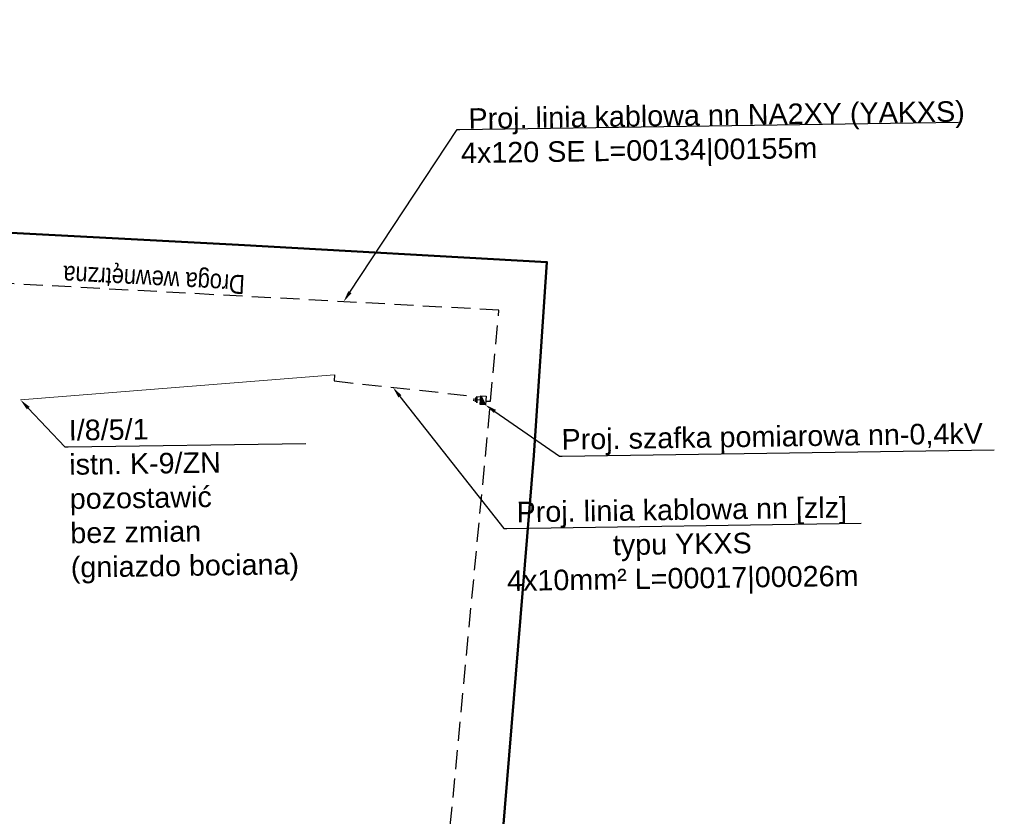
# Model space of a CAD drawing. Header units: millimetres. Extents: x 6504137 to 6515825, y 5737606 to 5784558.
# Tile 59 of 115: x 6513104 to 6513208, y 5758326 to 5758410. Entities that reach past the tile are written whole.
import ezdxf
from ezdxf import colors
from ezdxf.entities.mleader import LeaderData, LeaderLine
from ezdxf.math import Vec2, Vec3

# ---------------------------------------------------------------- set-up
doc = ezdxf.new("R2010")
doc.units = ezdxf.units.MM
doc.linetypes.add('JIS_02_2.0', pattern=[3, 2, -1])
for name, color, linetype in [('- kolizja linia nn', 132, 'Continuous'), ('_Kąt załomu', 7, 'Continuous'), ('_Opisy', 7, 'Continuous')]:
    doc.layers.add(name, color=color, linetype=linetype)
for name, color, linetype, lineweight in [('-Linia kablowa nn', 132, 'JIS_02_2.0', 30), ('_-demontaż nn', 132, 'DEMONTAZ', 20), ('_Zakres mapy projektowej', 4, 'Continuous', 50)]:
    doc.layers.add(name, color=color, linetype=linetype, lineweight=lineweight)
doc.styles.get("Standard").update_dxf_attribs({"font": 'ARIALN.TTF'})
doc.linetypes.add('DEMONTAZ', pattern='A,1,["x",Standard,S=1,R=0,X=-0.1,Y=-0.35],1', length=2)
doc.dimstyles.new('Kat załomu', dxfattribs={"dimtxt": 2.2, "dimasz": 5, "dimexe": 0.18, "dimexo": 0.0625, "dimtad": 0, "dimtih": 1, "dimtoh": 1, "dimdec": 4, "dimzin": 0, "dimdsep": 46, "dimtxsty": 'Standard', "dimcen": 0.9, "dimse1": 1, "dimse2": 1, "dimadec": 0, "dimazin": 0, "dimtfac": 1, "dimtdec": 4, "dimtofl": 0, "dimtmove": 0, "dimatfit": 3, "dimfxl": 1, "dimtolj": 1, "dimtzin": 0, "dimarcsym": 0})

# ---------------------------------------------------------------- blocks, each defined once
blk = doc.blocks.new('*D38')
at = {"layer": '_Kąt załomu', "color": 0, "lineweight": -2, "transparency": 16777216}
for start, end in [(359.9445, 69.0719), (274.8563, 343.9436)]:
    blk.add_arc((6513238.18, 5759438.35), 22.32, start, end, dxfattribs=at)
at = {"layer": '_Kąt załomu', "color": 0, "transparency": 16777216}
for points in [[(6513245.94, 5759458.4), (6513246.36, 5759460.01), (6513241.31, 5759460.45)], [(6513240.04, 5759415.28), (6513240.09, 5759416.94), (6513235.07, 5759416.25)]]:
    blk.add_solid(points, dxfattribs=at)
at = {"layer": 'Defpoints', "color": 0, "transparency": 16777216}
for p in [(6513310.87, 5759951.21), (6513238.18, 5759438.35), (6513255.76, 5759424.6), (6513068.9, 5758234.53)]:
    blk.add_point(p, dxfattribs=at)
at = {"layer": '_Kąt załomu', "color": 0, "transparency": 16777216, "insert": (6513260.28, 5759435.23), "char_height": 2.2, "attachment_point": 5, "rotation": 264}
blk.add_mtext('\\A1;180°', dxfattribs=at)
blk = doc.blocks.new('*D39')
at = {"layer": '_Kąt załomu', "color": 0, "lineweight": -2, "transparency": 16777216}
for start, end in [(327.3791, 68.7131), (208.9969, 310.3276)]:
    blk.add_arc((6513068.9, 5758234.53), 21.62, start, end, dxfattribs=at)
at = {"layer": '_Kąt załomu', "color": 0, "transparency": 16777216}
for points in [[(6513076.54, 5758253.87), (6513076.96, 5758255.48), (6513071.91, 5758255.94)], [(6513049.22, 5758223.74), (6513050.77, 5758224.37), (6513048.09, 5758228.68)]]:
    blk.add_solid(points, dxfattribs=at)
at = {"layer": 'Defpoints', "color": 0, "transparency": 16777216}
for p in [(6513238.18, 5759438.35), (6513068.9, 5758234.53), (6513071.84, 5758213.12), (6510843.99, 5757608.54)]:
    blk.add_point(p, dxfattribs=at)
at = {"layer": '_Kąt załomu', "color": 0, "transparency": 16777216, "insert": (6513085.18, 5758220.31), "char_height": 2.2, "attachment_point": 5, "rotation": 229}
blk.add_mtext('\\A1;246°', dxfattribs=at)

msp = doc.modelspace()

# ---------------------------------------------------------------- hatches: boundary and pattern name
at = {"layer": '- kolizja linia nn', "transparency": 33554687}
h = msp.add_hatch(color=141, dxfattribs=at)
h.dxf.hatch_style = 1
h.paths.add_polyline_path([(6513152.68539, 5758370.08107), (6513153.15211, 5758369.12362), (6513152.60112, 5758369.17486)])
h = msp.add_hatch(color=141, dxfattribs=at)
h.dxf.hatch_style = 1
h.paths.add_polyline_path([(6513152.68539, 5758370.08107), (6513153.15211, 5758369.12362), (6513152.60112, 5758369.17486)])

# ---------------------------------------------------------------- linework, layer by layer
at = {"layer": '- kolizja linia nn', "linetype": 'ByBlock'}
for points in [[(6513151.93732, 5758369.54054), (6513151.93732, 5758369.54054), (6513151.96256, 5758369.81001)], [(6513151.93732, 5758369.54054), (6513151.93732, 5758369.54054), (6513151.96256, 5758369.81001)], [(6513152.12538, 5758369.91369), (6513152.12538, 5758369.91369), (6513152.08042, 5758369.43369)], [(6513152.12538, 5758369.91369), (6513152.12538, 5758369.91369), (6513152.08042, 5758369.43369)], [(6513152.64325, 5758369.62796), (6513152.26376, 5758369.66351), (6513152.23271, 5758369.3319), (6513152.29623, 5758370.01019)], [(6513152.64325, 5758369.62796), (6513152.26376, 5758369.66351), (6513152.23271, 5758369.3319), (6513152.29623, 5758370.01019)]]:
    msp.add_lwpolyline(points, dxfattribs=at)
at = {"layer": '- kolizja linia nn'}
msp.add_lwpolyline([(6513153.23639, 5758370.02983), (6513153.15211, 5758369.12362), (6513152.60112, 5758369.17486), (6513152.68539, 5758370.08107)], close=True, dxfattribs=at)
msp.add_lwpolyline([(6513153.23639, 5758370.02983), (6513153.15211, 5758369.12362), (6513152.60112, 5758369.17486), (6513152.68539, 5758370.08107)], close=True, dxfattribs=at)
msp.add_lwpolyline([(6513152.68539, 5758370.08107), (6513153.15211, 5758369.12362), (6513152.60112, 5758369.17486), (6513152.68539, 5758370.08107)], dxfattribs=at)
msp.add_lwpolyline([(6513152.68539, 5758370.08107), (6513153.15211, 5758369.12362), (6513152.60112, 5758369.17486), (6513152.68539, 5758370.08107)], dxfattribs=at)
at = {"layer": '-Linia kablowa nn'}
for points in [[(6513137.2987, 5758372.28771), (6513137.2987, 5758372.28771), (6513137.2987, 5758372.28771), (6513137.2987, 5758372.28771), (6513137.2987, 5758372.28771), (6513137.2987, 5758372.28771), (6513137.2987, 5758372.28771), (6513137.2987, 5758372.28771), (6513137.2987, 5758372.28771), (6513137.2987, 5758372.28771), (6513137.2987, 5758372.28771), (6513137.2987, 5758372.28771), (6513137.2987, 5758372.28771), (6513137.2987, 5758372.28771), (6513137.2987, 5758372.28771), (6513137.2987, 5758372.28771), (6513137.2987, 5758372.28771), (6513137.2987, 5758372.28771), (6513137.2987, 5758372.28771), (6513137.2987, 5758372.28771), (6513137.2987, 5758372.28771), (6513137.2987, 5758372.28771), (6513137.2987, 5758372.28771), (6513137.2987, 5758372.28771), (6513137.2987, 5758372.28771), (6513137.2987, 5758372.28771), (6513137.2987, 5758372.28771), (6513137.2987, 5758372.28771), (6513137.2987, 5758372.28771), (6513137.2987, 5758372.28771), (6513137.2987, 5758372.28771), (6513137.2987, 5758372.28771), (6513137.2987, 5758372.28771), (6513137.2987, 5758372.28771), (6513137.2987, 5758372.28771), (6513137.2987, 5758372.28771), (6513137.2987, 5758372.28771), (6513137.2987, 5758372.28771), (6513137.2987, 5758372.28771), (6513137.2987, 5758372.28771), (6513137.2987, 5758372.28771), (6513137.2987, 5758372.28771), (6513137.2987, 5758372.28771), (6513137.2987, 5758372.28771), (6513137.2987, 5758372.28771), (6513137.2987, 5758372.28771), (6513137.2987, 5758372.28771), (6513137.2987, 5758372.28771), (6513137.2987, 5758372.28771), (6513137.2987, 5758372.28771), (6513137.2987, 5758372.28771), (6513137.2987, 5758372.28771), (6513137.2987, 5758372.28771), (6513137.2987, 5758372.28771), (6513137.2987, 5758372.28771), (6513137.2987, 5758372.28771), (6513137.2987, 5758372.28771), (6513137.2987, 5758372.28771), (6513137.2987, 5758372.28771), (6513137.2987, 5758372.28771), (6513137.2987, 5758372.28771), (6513137.2987, 5758372.28771), (6513137.2987, 5758372.28771), (6513137.2987, 5758372.28771), (6513137.2987, 5758372.28771), (6513137.2987, 5758372.28771), (6513137.2987, 5758372.28771), (6513137.2987, 5758372.28771), (6513137.2987, 5758372.28771), (6513137.2987, 5758372.28771), (6513137.2987, 5758372.28771), (6513137.2987, 5758372.28771), (6513137.2987, 5758372.28771), (6513137.2987, 5758372.28771), (6513137.2987, 5758372.28771), (6513137.2987, 5758372.28771), (6513137.2987, 5758372.28771), (6513137.2987, 5758372.28771), (6513137.2987, 5758372.28771), (6513137.2987, 5758372.28771), (6513137.2987, 5758372.28771), (6513137.2987, 5758372.28771), (6513137.2987, 5758372.28771), (6513137.2987, 5758372.28771), (6513137.2987, 5758372.28771), (6513137.2987, 5758372.28771), (6513137.2987, 5758372.28771), (6513137.2987, 5758372.28771), (6513137.2987, 5758372.28771), (6513137.2987, 5758372.28771), (6513137.2987, 5758372.28771), (6513137.26036, 5758371.63432), (6513137.26036, 5758371.63432), (6513137.26036, 5758371.63432), (6513137.26036, 5758371.63432), (6513137.26036, 5758371.63432), (6513137.26036, 5758371.63432), (6513137.26036, 5758371.63432), (6513137.26036, 5758371.63432), (6513137.26036, 5758371.63432), (6513137.26036, 5758371.63432), (6513137.26036, 5758371.63432), (6513137.26036, 5758371.63432), (6513137.26036, 5758371.63432), (6513137.26036, 5758371.63432), (6513137.26036, 5758371.63432), (6513137.26036, 5758371.63432), (6513137.26036, 5758371.63432), (6513137.26036, 5758371.63432), (6513137.26036, 5758371.63432), (6513137.26036, 5758371.63432), (6513137.26036, 5758371.63432), (6513137.26036, 5758371.63432), (6513137.26036, 5758371.63432), (6513137.26036, 5758371.63432), (6513137.26036, 5758371.63432), (6513137.26036, 5758371.63432), (6513137.26036, 5758371.63432), (6513137.26036, 5758371.63432), (6513137.26036, 5758371.63432), (6513137.26036, 5758371.63432), (6513137.26036, 5758371.63432), (6513137.26036, 5758371.63432), (6513152.67394, 5758369.95798), (6513152.67394, 5758369.95798), (6513152.67394, 5758369.95798), (6513152.67394, 5758369.95798), (6513152.67394, 5758369.95798), (6513152.67394, 5758369.95798), (6513152.67394, 5758369.95798), (6513152.67394, 5758369.95798), (6513152.67394, 5758369.95798), (6513152.67394, 5758369.95798), (6513152.67394, 5758369.95798), (6513152.67394, 5758369.95798), (6513152.67394, 5758369.95798), (6513152.67394, 5758369.95798), (6513152.67394, 5758369.95798), (6513152.67394, 5758369.95798), (6513152.67394, 5758369.95798), (6513152.67394, 5758369.95798), (6513152.67394, 5758369.95798), (6513152.67394, 5758369.95798), (6513152.67394, 5758369.95798), (6513152.67394, 5758369.95798), (6513152.67394, 5758369.95798), (6513152.67394, 5758369.95798), (6513152.67394, 5758369.95798), (6513152.67394, 5758369.95798), (6513152.67394, 5758369.95798), (6513152.67394, 5758369.95798), (6513152.67394, 5758369.95798), (6513152.67394, 5758369.95798), (6513152.67394, 5758369.95798), (6513152.67394, 5758369.95798), (6513152.67394, 5758369.95798), (6513152.67394, 5758369.95798), (6513152.67394, 5758369.95798), (6513152.67394, 5758369.95798), (6513152.67394, 5758369.95798), (6513152.67394, 5758369.95798), (6513152.67394, 5758369.95798), (6513152.67394, 5758369.95798), (6513152.67394, 5758369.95798), (6513152.67394, 5758369.95798), (6513152.67394, 5758369.95798), (6513152.67394, 5758369.95798), (6513152.67394, 5758369.95798), (6513152.67394, 5758369.95798), (6513152.67394, 5758369.95798), (6513152.67394, 5758369.95798), (6513152.67394, 5758369.95798), (6513152.67394, 5758369.95798), (6513152.67394, 5758369.95798), (6513152.67394, 5758369.95798), (6513152.67394, 5758369.95798), (6513152.67394, 5758369.95798), (6513152.67394, 5758369.95798), (6513152.67394, 5758369.95798), (6513152.67394, 5758369.95798), (6513152.67394, 5758369.95798), (6513152.67394, 5758369.95798), (6513152.67394, 5758369.95798), (6513152.67394, 5758369.95798), (6513152.67394, 5758369.95798), (6513152.67394, 5758369.95798), (6513152.67394, 5758369.95798), (6513152.67394, 5758369.95798), (6513152.67394, 5758369.95798), (6513152.67394, 5758369.95798), (6513152.67394, 5758369.95798), (6513152.67394, 5758369.95798), (6513152.67394, 5758369.95798), (6513152.67394, 5758369.95798), (6513152.67394, 5758369.95798), (6513152.67394, 5758369.95798), (6513152.67394, 5758369.95798), (6513152.67394, 5758369.95798), (6513152.67394, 5758369.95798), (6513152.67394, 5758369.95798), (6513152.67394, 5758369.95798), (6513152.67394, 5758369.95798), (6513152.67394, 5758369.95798), (6513152.67394, 5758369.95798), (6513152.67394, 5758369.95798), (6513152.67394, 5758369.95798), (6513152.67394, 5758369.95798), (6513152.67394, 5758369.95798), (6513152.67394, 5758369.95798), (6513152.67394, 5758369.95798), (6513152.67394, 5758369.95798), (6513152.67394, 5758369.95798), (6513152.67394, 5758369.95798), (6513152.67394, 5758369.95798), (6513152.67394, 5758369.95798), (6513152.67394, 5758369.95798), (6513152.67394, 5758369.95798), (6513152.67394, 5758369.95798), (6513152.67394, 5758369.95798), (6513152.67394, 5758369.95798), (6513152.67394, 5758369.95798), (6513152.67394, 5758369.95798), (6513152.67394, 5758369.95798), (6513152.67394, 5758369.95798), (6513152.67394, 5758369.95798), (6513152.67394, 5758369.95798), (6513152.67394, 5758369.95798), (6513152.67394, 5758369.95798), (6513152.67394, 5758369.95798), (6513152.67394, 5758369.95798), (6513152.67394, 5758369.95798), (6513152.67394, 5758369.95798), (6513152.67394, 5758369.95798), (6513152.67394, 5758369.95798), (6513152.67394, 5758369.95798), (6513152.67394, 5758369.95798), (6513152.67394, 5758369.95798), (6513152.67394, 5758369.95798), (6513152.67394, 5758369.95798), (6513152.67394, 5758369.95798), (6513152.67394, 5758369.95798), (6513152.67394, 5758369.95798), (6513152.67394, 5758369.95798), (6513152.67394, 5758369.95798), (6513152.67394, 5758369.95798), (6513152.67394, 5758369.95798), (6513152.67394, 5758369.95798), (6513152.67394, 5758369.95798), (6513152.67394, 5758369.95798), (6513152.67394, 5758369.95798), (6513152.67394, 5758369.95798), (6513152.67394, 5758369.95798), (6513152.67394, 5758369.95798), (6513152.67394, 5758369.95798), (6513152.67394, 5758369.95798), (6513152.67394, 5758369.95798), (6513152.67394, 5758369.95798), (6513152.67394, 5758369.95798), (6513152.67394, 5758369.95798), (6513152.67394, 5758369.95798), (6513152.67394, 5758369.95798), (6513152.67394, 5758369.95798), (6513152.67394, 5758369.95798), (6513152.67394, 5758369.95798), (6513152.67394, 5758369.95798), (6513152.67394, 5758369.95798), (6513152.67394, 5758369.95798), (6513152.67394, 5758369.95798), (6513152.67394, 5758369.95798), (6513152.67394, 5758369.95798), (6513152.67394, 5758369.95798), (6513152.67394, 5758369.95798), (6513152.67394, 5758369.95798), (6513152.67394, 5758369.95798), (6513152.67394, 5758369.95798), (6513152.67394, 5758369.95798), (6513152.67394, 5758369.95798), (6513152.67394, 5758369.95798), (6513152.67394, 5758369.95798), (6513152.67394, 5758369.95798), (6513152.67394, 5758369.95798), (6513152.67394, 5758369.95798), (6513152.67394, 5758369.95798), (6513152.67394, 5758369.95798), (6513152.67394, 5758369.95798), (6513152.67394, 5758369.95798), (6513152.67394, 5758369.95798), (6513152.67394, 5758369.95798), (6513152.67394, 5758369.95798), (6513152.67394, 5758369.95798), (6513152.67394, 5758369.95798), (6513152.67394, 5758369.95798), (6513152.67394, 5758369.95798), (6513152.67394, 5758369.95798), (6513152.67394, 5758369.95798), (6513152.67394, 5758369.95798), (6513152.67394, 5758369.95798), (6513152.67394, 5758369.95798), (6513152.67394, 5758369.95798), (6513152.67394, 5758369.95798), (6513152.67394, 5758369.95798), (6513152.67394, 5758369.95798), (6513152.67394, 5758369.95798), (6513152.67394, 5758369.95798), (6513152.67394, 5758369.95798), (6513152.67394, 5758369.95798), (6513152.67394, 5758369.95798), (6513152.67394, 5758369.95798), (6513152.67394, 5758369.95798), (6513152.67394, 5758369.95798), (6513152.67394, 5758369.95798), (6513152.67394, 5758369.95798), (6513152.67394, 5758369.95798), (6513152.67394, 5758369.95798), (6513152.67394, 5758369.95798), (6513152.67394, 5758369.95798), (6513152.67394, 5758369.95798), (6513152.67394, 5758369.95798), (6513152.67394, 5758369.95798), (6513152.67394, 5758369.95798), (6513152.67394, 5758369.95798), (6513152.67394, 5758369.95798), (6513152.67394, 5758369.95798), (6513152.67394, 5758369.95798), (6513152.67394, 5758369.95798), (6513152.67394, 5758369.95798), (6513152.67394, 5758369.95798), (6513152.67394, 5758369.95798), (6513152.67394, 5758369.95798), (6513152.67394, 5758369.95798), (6513152.67394, 5758369.95798), (6513152.67394, 5758369.95798), (6513152.67394, 5758369.95798), (6513152.67394, 5758369.95798), (6513152.67394, 5758369.95798), (6513152.67394, 5758369.95798), (6513152.67394, 5758369.95798), (6513152.67394, 5758369.95798), (6513152.67394, 5758369.95798), (6513152.67394, 5758369.95798), (6513152.67394, 5758369.95798), (6513152.67394, 5758369.95798), (6513152.67394, 5758369.95798), (6513152.67394, 5758369.95798), (6513152.67394, 5758369.95798), (6513152.67394, 5758369.95798), (6513152.67394, 5758369.95798), (6513152.67394, 5758369.95798), (6513152.67394, 5758369.95798), (6513152.67394, 5758369.95798), (6513152.67394, 5758369.95798), (6513152.67394, 5758369.95798), (6513152.67394, 5758369.95798), (6513152.67394, 5758369.95798), (6513152.67394, 5758369.95798), (6513152.67394, 5758369.95798), (6513152.67394, 5758369.95798), (6513152.67394, 5758369.95798), (6513152.67394, 5758369.95798), (6513152.67394, 5758369.95798), (6513152.67394, 5758369.95798), (6513152.67394, 5758369.95798), (6513152.67394, 5758369.95798), (6513152.67394, 5758369.95798), (6513152.67394, 5758369.95798), (6513152.67394, 5758369.95798), (6513152.67394, 5758369.95798), (6513152.67394, 5758369.95798), (6513152.67394, 5758369.95798), (6513152.67394, 5758369.95798), (6513152.67394, 5758369.95798), (6513152.67394, 5758369.95798), (6513152.67394, 5758369.95798), (6513152.67394, 5758369.95798), (6513152.67394, 5758369.95798), (6513152.67394, 5758369.95798), (6513152.67394, 5758369.95798), (6513152.67394, 5758369.95798), (6513152.67394, 5758369.95798), (6513152.67394, 5758369.95798), (6513152.67394, 5758369.95798), (6513152.67394, 5758369.95798), (6513152.67394, 5758369.95798), (6513152.67394, 5758369.95798), (6513152.67394, 5758369.95798)], [(6513148.89829, 5758318.89874), (6513153.69261, 5758369.46899), (6513153.69261, 5758369.46899), (6513153.69261, 5758369.46899), (6513153.69261, 5758369.46899), (6513153.69261, 5758369.46899), (6513153.69261, 5758369.46899), (6513153.69261, 5758369.46899), (6513153.69261, 5758369.46899), (6513153.69261, 5758369.46899), (6513153.69261, 5758369.46899), (6513153.69261, 5758369.46899), (6513153.69261, 5758369.46899), (6513153.69261, 5758369.46899), (6513153.69261, 5758369.46899), (6513153.69261, 5758369.46899), (6513153.69261, 5758369.46899), (6513153.69261, 5758369.46899), (6513153.69261, 5758369.46899), (6513153.69261, 5758369.46899), (6513153.69261, 5758369.46899), (6513153.69261, 5758369.46899), (6513153.69261, 5758369.46899), (6513153.69261, 5758369.46899), (6513153.69261, 5758369.46899), (6513153.69261, 5758369.46899), (6513153.69261, 5758369.46899), (6513153.69261, 5758369.46899), (6513153.69261, 5758369.46899), (6513153.69261, 5758369.46899), (6513153.69261, 5758369.46899), (6513153.69261, 5758369.46899), (6513153.69261, 5758369.46899), (6513153.69261, 5758369.46899), (6513153.69261, 5758369.46899), (6513153.69261, 5758369.46899), (6513153.69261, 5758369.46899), (6513153.69261, 5758369.46899), (6513153.69261, 5758369.46899), (6513153.69261, 5758369.46899), (6513153.69261, 5758369.46899), (6513153.69261, 5758369.46899), (6513153.69261, 5758369.46899), (6513153.69261, 5758369.46899), (6513153.69261, 5758369.46899), (6513153.69261, 5758369.46899), (6513153.69261, 5758369.46899), (6513153.69261, 5758369.46899), (6513153.69261, 5758369.46899), (6513153.69261, 5758369.46899), (6513153.69261, 5758369.46899), (6513153.69261, 5758369.46899), (6513153.69261, 5758369.46899), (6513153.69261, 5758369.46899), (6513153.69261, 5758369.46899), (6513153.69261, 5758369.46899), (6513153.69261, 5758369.46899), (6513153.69261, 5758369.46899), (6513153.69261, 5758369.46899), (6513153.69261, 5758369.46899), (6513153.69261, 5758369.46899), (6513153.69261, 5758369.46899), (6513153.69261, 5758369.46899), (6513153.69261, 5758369.46899), (6513153.69261, 5758369.46899), (6513153.69261, 5758369.46899), (6513153.69261, 5758369.46899), (6513153.69261, 5758369.46899), (6513153.69261, 5758369.46899), (6513153.69261, 5758369.46899), (6513153.69261, 5758369.46899), (6513153.69261, 5758369.46899), (6513153.69261, 5758369.46899), (6513153.69261, 5758369.46899), (6513153.69261, 5758369.46899), (6513153.69261, 5758369.46899), (6513153.18706, 5758369.50962), (6513153.18706, 5758369.50962), (6513153.18706, 5758369.50962), (6513153.18706, 5758369.50962), (6513153.18706, 5758369.50962), (6513153.18706, 5758369.50962), (6513153.18706, 5758369.50962), (6513153.18706, 5758369.50962), (6513153.18706, 5758369.50962), (6513153.18706, 5758369.50962), (6513153.18706, 5758369.50962), (6513153.18706, 5758369.50962), (6513153.18706, 5758369.50962), (6513153.18706, 5758369.50962), (6513153.18706, 5758369.50962), (6513153.18706, 5758369.50962), (6513153.18706, 5758369.50962), (6513153.18706, 5758369.50962), (6513153.18706, 5758369.50962), (6513153.18706, 5758369.50962), (6513153.18706, 5758369.50962), (6513153.18706, 5758369.50962), (6513153.18706, 5758369.50962), (6513153.18706, 5758369.50962), (6513153.18706, 5758369.50962), (6513153.18706, 5758369.50962), (6513153.18706, 5758369.50962), (6513153.18706, 5758369.50962), (6513153.18706, 5758369.50962), (6513153.18706, 5758369.50962), (6513153.18706, 5758369.50962), (6513153.18706, 5758369.50962), (6513153.18706, 5758369.50962), (6513153.18706, 5758369.50962), (6513153.18706, 5758369.50962), (6513153.18706, 5758369.50962), (6513153.18706, 5758369.50962), (6513153.18706, 5758369.50962), (6513153.18706, 5758369.50962), (6513153.18706, 5758369.50962), (6513153.18706, 5758369.50962), (6513153.18706, 5758369.50962), (6513153.18706, 5758369.50962), (6513153.18706, 5758369.50962), (6513153.18706, 5758369.50962), (6513153.18706, 5758369.50962), (6513153.18706, 5758369.50962), (6513153.18706, 5758369.50962), (6513153.18706, 5758369.50962), (6513153.18706, 5758369.50962), (6513153.18706, 5758369.50962), (6513153.18706, 5758369.50962), (6513153.18706, 5758369.50962), (6513153.18706, 5758369.50962), (6513153.18706, 5758369.50962), (6513153.18706, 5758369.50962), (6513153.18706, 5758369.50962), (6513153.18706, 5758369.50962), (6513153.18706, 5758369.50962), (6513153.18706, 5758369.50962), (6513153.18706, 5758369.50962), (6513153.18706, 5758369.50962), (6513153.18706, 5758369.50962), (6513153.18706, 5758369.50962), (6513153.18706, 5758369.50962), (6513153.18706, 5758369.50962), (6513153.18706, 5758369.50962), (6513153.18706, 5758369.50962), (6513153.18706, 5758369.50962), (6513153.18706, 5758369.50962), (6513153.18706, 5758369.50962), (6513153.18706, 5758369.50962), (6513153.18706, 5758369.50962), (6513153.18706, 5758369.50962), (6513153.18706, 5758369.50962), (6513153.18706, 5758369.50962), (6513153.18706, 5758369.50962), (6513153.18706, 5758369.50962), (6513153.18706, 5758369.50962), (6513153.18706, 5758369.50962), (6513153.18706, 5758369.50962), (6513153.18706, 5758369.50962), (6513153.18706, 5758369.50962), (6513153.18706, 5758369.50962), (6513153.18706, 5758369.50962), (6513153.18706, 5758369.50962), (6513153.18706, 5758369.50962), (6513153.18706, 5758369.50962), (6513153.18706, 5758369.50962), (6513153.18706, 5758369.50962), (6513153.18706, 5758369.50962), (6513153.18706, 5758369.50962), (6513153.18706, 5758369.50962), (6513153.18706, 5758369.50962), (6513153.18706, 5758369.50962), (6513153.18706, 5758369.50962), (6513153.18706, 5758369.50962), (6513153.18706, 5758369.50962), (6513153.18706, 5758369.50962), (6513153.18706, 5758369.50962), (6513153.18706, 5758369.50962), (6513153.18706, 5758369.50962), (6513153.18706, 5758369.50962), (6513153.18706, 5758369.50962), (6513153.18706, 5758369.50962), (6513153.18706, 5758369.50962), (6513153.18706, 5758369.50962), (6513153.18706, 5758369.50962), (6513153.18706, 5758369.50962), (6513153.18706, 5758369.50962), (6513153.18706, 5758369.50962), (6513153.18706, 5758369.50962), (6513153.18706, 5758369.50962), (6513153.18706, 5758369.50962), (6513153.18706, 5758369.50962), (6513153.18706, 5758369.50962), (6513153.18706, 5758369.50962), (6513153.18706, 5758369.50962), (6513153.18706, 5758369.50962), (6513153.18706, 5758369.50962), (6513153.18706, 5758369.50962), (6513153.18706, 5758369.50962), (6513153.18706, 5758369.50962), (6513153.18706, 5758369.50962), (6513153.18706, 5758369.50962), (6513153.18706, 5758369.50962), (6513153.18706, 5758369.50962), (6513153.18706, 5758369.50962), (6513153.18706, 5758369.50962), (6513153.18706, 5758369.50962), (6513153.18706, 5758369.50962), (6513153.18706, 5758369.50962), (6513153.18706, 5758369.50962), (6513153.18706, 5758369.50962), (6513153.18706, 5758369.50962), (6513153.18706, 5758369.50962), (6513153.18706, 5758369.50962), (6513153.18706, 5758369.50962), (6513153.18706, 5758369.50962), (6513153.18706, 5758369.50962), (6513153.18706, 5758369.50962), (6513153.18706, 5758369.50962), (6513153.18706, 5758369.50962), (6513153.18706, 5758369.50962), (6513153.18706, 5758369.50962), (6513153.18706, 5758369.50962), (6513153.18706, 5758369.50962), (6513153.18706, 5758369.50962), (6513153.18706, 5758369.50962), (6513153.18706, 5758369.50962), (6513153.18706, 5758369.50962), (6513153.18706, 5758369.50962), (6513153.18706, 5758369.50962), (6513153.18706, 5758369.50962), (6513153.18706, 5758369.50962)]]:
    msp.add_lwpolyline(points, dxfattribs=at)
at = {"layer": '_-demontaż nn', "linetype": 'DEMONTAZ'}
msp.add_line((6513104.2913, 5758369.658), (6513137.30335, 5758372.2872), dxfattribs=at)

# ---------------------------------------------------------------- texts
at = {"layer": '_Opisy', "insert": (6513118.34141, 5758382.56153), "char_height": 2, "attachment_point": 5, "rotation": 176.9785608, "bg_fill": 3, "box_fill_scale": 1, "bg_fill_color": 256, "bg_fill_transparency": 0}
msp.add_mtext_dynamic_manual_height_columns('Droga wewnętrzna', width=19.5315397, gutter_width=10, heights=[0], dxfattribs=at)

# ---------------------------------------------------------------- leaders
at = {"layer": '_Opisy', "linetype": 'Continuous'}
ml = msp.add_multileader_mtext('Standard', dxfattribs=at)
ml.set_content('{\\fArial|b0|i0|c238|p34;\\C256; Proj. linia kablowa nn NA2XY (YAKXS) \\P4x120 SE L=00134|00155m\\P\\P\\pxqc; }', color=256)
ml.set_leader_properties()
ml.build(insert=Vec2(0, 0))
ml.multileader.update_dxf_attribs({"text_left_attachment_type": 6, "text_right_attachment_type": 6, "dogleg_length": 0.36, "arrow_head_size": 1.2, "scale": 0.8})
ctx = ml.context
ctx.base_point, ctx.scale, ctx.char_height, ctx.arrow_head_size, ctx.landing_gap_size, ctx.plane_origin, ctx.plane_x_axis, ctx.plane_y_axis = Vec3(6513150.47581, 5758398.08152, 51.6), 0.8, 2.16, 1.2, 0.072, Vec3(6513094.35902, 5758156.82393, 51.6), Vec3(0.999892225, 0.014681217), Vec3(-0.014681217, 0.999892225)
ctx.left_attachment, ctx.right_attachment = 6, 6
notes = []
notes.append((ctx, [(1, (1, 1, 0), (6513150.18784, 5758398.07729, 51.6), (0.999892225, 0.014681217), 0.288, [(1, [(6513138.25095, 5758379.96607, 51.6)], 0, [])])]))
ctx.mtext.insert, ctx.mtext.text_direction, ctx.mtext.rotation, ctx.mtext.flow_direction = Vec3(6513150.51553, 5758400.28065, 51.6), Vec3(0.999892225, 0.014681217), 0.014681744, 5
ml = msp.add_multileader_mtext('Standard', dxfattribs=at)
ml.set_content('\\pxqc;{\\fArial|b0|i0|c238|p34;\\C256;Proj. linia kablowa nn [zlz]\\Ptypu YKXS \\P4x10mm² L=00017|00026m}', color=256)
ml.set_leader_properties()
ml.build(insert=Vec2(0, 0))
ml.multileader.update_dxf_attribs({"text_left_attachment_type": 6, "text_right_attachment_type": 6, "dogleg_length": 0.36, "arrow_head_size": 1.2, "scale": 0.8})
ctx = ml.context
ctx.base_point, ctx.scale, ctx.char_height, ctx.arrow_head_size, ctx.landing_gap_size, ctx.plane_origin, ctx.plane_x_axis, ctx.plane_y_axis = Vec3(6513155.388, 5758356.12777, 61.78), 0.8, 2.16, 1.2, 0.072, Vec3(6513087.64496, 5758268.45083, 61.78), Vec3(0.999892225, 0.014681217), Vec3(-0.014681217, 0.999892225)
ctx.left_attachment, ctx.right_attachment = 6, 6
notes.append((ctx, [(1, (1, 1, 0), (6513155.10003, 5758356.12354, 61.78), (0.999892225, 0.014681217), 0.288, [(1, [(6513143.42655, 5758370.9637, 61.78)], 0, [])])]))
ctx.mtext.insert, ctx.mtext.text_direction, ctx.mtext.rotation, ctx.mtext.alignment, ctx.mtext.flow_direction = Vec3(6513173.7674, 5758359.19297, 61.78), Vec3(0.999892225, 0.014681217), 0.014681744, 2, 5
ml = msp.add_multileader_mtext('Standard', dxfattribs=at)
ml.set_content('{\\fArial|b0|i0|c238|p34;I/8/5/1  \\P\\C256;istn. K-9/ZN\\Ppozostawić \\Pbez zmian\\P(gniazdo bociana)}', color=256)
ml.set_leader_properties()
ml.build(insert=Vec2(0, 0))
ml.multileader.update_dxf_attribs({"text_left_attachment_type": 6, "text_right_attachment_type": 6, "dogleg_length": 0.45, "arrow_head_size": 1.2, "scale": 0.8})
ctx = ml.context
ctx.base_point, ctx.scale, ctx.char_height, ctx.arrow_head_size, ctx.landing_gap_size, ctx.plane_origin, ctx.plane_x_axis, ctx.plane_y_axis = Vec3(6513109.32472, 5758364.70262, 30.78), 0.8, 2.16, 1.2, 0.072, Vec3(6513220.06127, 5758454.29145, 30.78), Vec3(0.999892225, 0.014681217), Vec3(-0.014681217, 0.999892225)
ctx.left_attachment, ctx.right_attachment = 6, 6
notes.append((ctx, [(0, (1, 1, 0), (6513108.96476, 5758364.69734, 30.78), (0.999892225, 0.014681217), 0.36, [(0, [(6513104.2913, 5758369.658, 30.78)], 0, [])])]))
ctx.mtext.insert, ctx.mtext.text_direction, ctx.mtext.rotation, ctx.mtext.flow_direction = Vec3(6513109.35513, 5758367.53525, 30.78), Vec3(0.999892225, 0.014681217), 0.014681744, 5
ml = msp.add_multileader_mtext('Standard', dxfattribs=at)
ml.set_content('\\pxqc;{\\fArial|b0|i0|c238|p34;\\C256;Proj. szafka pomiarowa nn-0,4kV\\P}', color=256)
ml.set_leader_properties()
ml.build(insert=Vec2(0, 0))
ml.multileader.update_dxf_attribs({"text_left_attachment_type": 6, "text_right_attachment_type": 6, "dogleg_length": 0.36, "arrow_head_size": 1.2, "scale": 0.8})
ctx = ml.context
ctx.base_point, ctx.scale, ctx.char_height, ctx.arrow_head_size, ctx.landing_gap_size, ctx.plane_origin, ctx.plane_x_axis, ctx.plane_y_axis = Vec3(6513161.22877, 5758363.74417, 113.38), 0.8, 2.16, 1.2, 0.072, Vec3(6513016.73378, 5758231.49899, 113.38), Vec3(0.999892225, 0.014681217), Vec3(-0.014681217, 0.999892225)
ctx.left_attachment, ctx.right_attachment = 6, 6
notes.append((ctx, [(1, (1, 1, 0), (6513160.9408, 5758363.73994, 113.38), (0.999892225, 0.014681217), 0.288, [(1, [(6513153.15211, 5758369.12362, 113.38)], 0, [])])]))
ctx.mtext.insert, ctx.mtext.text_direction, ctx.mtext.rotation, ctx.mtext.alignment, ctx.mtext.flow_direction = Vec3(6513183.26716, 5758366.89993, 113.38), Vec3(0.999892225, 0.014681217), 0.014681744, 2, 5
for ctx, leaders in notes:
    for number, flags, end, landing, length, lines in leaders:
        leader = LeaderData()
        leader.index, (leader.has_last_leader_line, leader.has_dogleg_vector, leader.attachment_direction) = number, flags
        leader.last_leader_point, leader.dogleg_vector, leader.dogleg_length = Vec3(end), Vec3(landing), length
        for number, points, colour, breaks in lines:
            line = LeaderLine()
            line.index, line.vertices, line.color, line.breaks = number, Vec3.list(points), colors.encode_raw_color(colour), breaks
            leader.lines.append(line)
        ctx.leaders.append(leader)

# ---------------------------------------------------------------- next in the draw order: linework, layer by layer
at = {"layer": '-Linia kablowa nn'}
msp.add_lwpolyline([(6513153.18893, 5758369.52936), (6513153.18893, 5758369.52936), (6513153.18893, 5758369.52936), (6513153.18893, 5758369.52936), (6513153.18893, 5758369.52936), (6513153.18893, 5758369.52936), (6513153.18893, 5758369.52936), (6513153.18893, 5758369.52936), (6513153.18893, 5758369.52936), (6513153.18893, 5758369.52936), (6513153.18893, 5758369.52936), (6513153.18893, 5758369.52936), (6513153.18893, 5758369.52936), (6513153.18893, 5758369.52936), (6513153.18893, 5758369.52936), (6513153.18893, 5758369.52936), (6513153.18893, 5758369.52936), (6513153.18893, 5758369.52936), (6513153.18893, 5758369.52936), (6513153.18893, 5758369.52936), (6513153.18893, 5758369.52936), (6513153.18893, 5758369.52936), (6513153.18893, 5758369.52936), (6513153.18893, 5758369.52936), (6513153.18893, 5758369.52936), (6513153.18893, 5758369.52936), (6513153.18893, 5758369.52936), (6513153.18893, 5758369.52936), (6513153.18893, 5758369.52936), (6513153.18893, 5758369.52936), (6513153.18893, 5758369.52936), (6513153.18893, 5758369.52936), (6513153.18893, 5758369.52936), (6513153.18893, 5758369.52936), (6513153.18893, 5758369.52936), (6513153.18893, 5758369.52936), (6513153.18893, 5758369.52936), (6513153.18893, 5758369.52936), (6513153.18893, 5758369.52936), (6513153.18893, 5758369.52936), (6513153.18893, 5758369.52936), (6513153.18893, 5758369.52936), (6513153.18893, 5758369.52936), (6513153.18893, 5758369.52936), (6513153.18893, 5758369.52936), (6513153.18893, 5758369.52936), (6513153.18893, 5758369.52936), (6513153.18893, 5758369.52936), (6513153.18893, 5758369.52936), (6513153.18893, 5758369.52936), (6513153.18893, 5758369.52936), (6513153.18893, 5758369.52936), (6513153.18893, 5758369.52936), (6513153.18893, 5758369.52936), (6513153.18893, 5758369.52936), (6513153.18893, 5758369.52936), (6513153.18893, 5758369.52936), (6513153.18893, 5758369.52936), (6513153.18893, 5758369.52936), (6513153.18893, 5758369.52936), (6513153.18893, 5758369.52936), (6513153.18893, 5758369.52936), (6513153.18893, 5758369.52936), (6513153.18893, 5758369.52936), (6513153.18893, 5758369.52936), (6513153.18893, 5758369.52936), (6513153.18893, 5758369.52936), (6513153.18893, 5758369.52936), (6513153.18893, 5758369.52936), (6513153.18893, 5758369.52936), (6513153.18893, 5758369.52936), (6513153.18893, 5758369.52936), (6513153.18893, 5758369.52936), (6513153.18893, 5758369.52936), (6513153.18893, 5758369.52936), (6513153.18893, 5758369.52936), (6513153.18893, 5758369.52936), (6513153.18893, 5758369.52936), (6513153.18893, 5758369.52936), (6513153.18893, 5758369.52936), (6513153.18893, 5758369.52936), (6513153.18893, 5758369.52936), (6513153.18893, 5758369.52936), (6513153.18893, 5758369.52936), (6513153.18893, 5758369.52936), (6513153.18893, 5758369.52936), (6513153.18893, 5758369.52936), (6513153.18893, 5758369.52936), (6513153.18893, 5758369.52936), (6513153.18893, 5758369.52936), (6513153.18893, 5758369.52936), (6513153.18893, 5758369.52936), (6513153.18893, 5758369.52936), (6513153.18893, 5758369.52936), (6513153.18893, 5758369.52936), (6513153.18893, 5758369.52936), (6513153.18893, 5758369.52936), (6513153.18893, 5758369.52936), (6513153.18893, 5758369.52936), (6513153.18893, 5758369.52936), (6513153.18893, 5758369.52936), (6513153.18893, 5758369.52936), (6513153.18893, 5758369.52936), (6513153.18893, 5758369.52936), (6513153.18893, 5758369.52936), (6513153.18893, 5758369.52936), (6513153.18893, 5758369.52936), (6513153.18893, 5758369.52936), (6513153.18893, 5758369.52936), (6513153.18893, 5758369.52936), (6513153.18893, 5758369.52936), (6513153.18893, 5758369.52936), (6513153.18893, 5758369.52936), (6513153.18893, 5758369.52936), (6513153.18893, 5758369.52936), (6513153.18893, 5758369.52936), (6513153.18893, 5758369.52936), (6513153.18893, 5758369.52936), (6513153.18893, 5758369.52936), (6513153.18893, 5758369.52936), (6513153.18893, 5758369.52936), (6513153.18893, 5758369.52936), (6513153.18893, 5758369.52936), (6513153.18893, 5758369.52936), (6513153.18893, 5758369.52936), (6513153.18893, 5758369.52936), (6513153.18893, 5758369.52936), (6513153.18893, 5758369.52936), (6513153.18893, 5758369.52936), (6513153.18893, 5758369.52936), (6513153.18893, 5758369.52936), (6513153.18893, 5758369.52936), (6513153.18893, 5758369.52936), (6513153.18893, 5758369.52936), (6513153.18893, 5758369.52936), (6513153.18893, 5758369.52936), (6513153.18893, 5758369.52936), (6513153.18893, 5758369.52936), (6513153.18893, 5758369.52936), (6513153.18893, 5758369.52936), (6513153.18893, 5758369.52936), (6513153.18893, 5758369.52936), (6513153.18893, 5758369.52936), (6513153.18893, 5758369.52936), (6513153.18893, 5758369.52936), (6513153.18893, 5758369.52936), (6513153.18893, 5758369.52936), (6513153.18893, 5758369.52936), (6513153.18893, 5758369.52936), (6513153.18893, 5758369.52936), (6513153.18893, 5758369.52936), (6513153.18893, 5758369.52936), (6513153.18893, 5758369.52936), (6513153.18893, 5758369.52936), (6513153.18893, 5758369.52936), (6513153.18893, 5758369.52936), (6513153.18893, 5758369.52936), (6513153.18893, 5758369.52936), (6513153.18893, 5758369.52936), (6513153.18893, 5758369.52936), (6513153.18893, 5758369.52936), (6513153.18893, 5758369.52936), (6513153.18893, 5758369.52936), (6513153.18893, 5758369.52936), (6513153.18893, 5758369.52936), (6513153.18893, 5758369.52936), (6513153.18893, 5758369.52936), (6513153.18893, 5758369.52936), (6513153.18893, 5758369.52936), (6513153.18893, 5758369.52936), (6513153.18893, 5758369.52936), (6513153.18893, 5758369.52936), (6513153.18893, 5758369.52936), (6513153.18893, 5758369.52936), (6513153.18893, 5758369.52936), (6513153.18893, 5758369.52936), (6513153.18893, 5758369.52936), (6513153.18893, 5758369.52936), (6513153.18893, 5758369.52936), (6513153.18893, 5758369.52936), (6513153.18893, 5758369.52936), (6513153.18893, 5758369.52936), (6513153.18893, 5758369.52936), (6513153.18893, 5758369.52936), (6513153.18893, 5758369.52936), (6513153.18893, 5758369.52936), (6513153.18893, 5758369.52936), (6513153.18893, 5758369.52936), (6513153.18893, 5758369.52936), (6513153.18893, 5758369.52936), (6513153.18893, 5758369.52936), (6513153.18893, 5758369.52936), (6513153.18893, 5758369.52936), (6513153.18893, 5758369.52936), (6513153.18893, 5758369.52936), (6513153.18893, 5758369.52936), (6513153.18893, 5758369.52936), (6513153.18893, 5758369.52936), (6513153.18893, 5758369.52936), (6513153.18893, 5758369.52936), (6513153.18893, 5758369.52936), (6513153.18893, 5758369.52936), (6513153.18893, 5758369.52936), (6513153.18893, 5758369.52936), (6513153.18893, 5758369.52936), (6513153.18893, 5758369.52936), (6513153.18893, 5758369.52936), (6513153.18893, 5758369.52936), (6513153.18893, 5758369.52936), (6513153.18893, 5758369.52936), (6513153.18893, 5758369.52936), (6513153.18893, 5758369.52936), (6513153.18893, 5758369.52936), (6513153.18893, 5758369.52936), (6513153.18893, 5758369.52936), (6513153.18893, 5758369.52936), (6513153.18893, 5758369.52936), (6513153.18893, 5758369.52936), (6513153.18893, 5758369.52936), (6513153.18893, 5758369.52936), (6513153.18893, 5758369.52936), (6513153.18893, 5758369.52936), (6513153.18893, 5758369.52936), (6513153.18893, 5758369.52936), (6513153.18893, 5758369.52936), (6513153.18893, 5758369.52936), (6513153.18893, 5758369.52936), (6513153.18893, 5758369.52936), (6513153.18893, 5758369.52936), (6513153.18893, 5758369.52936), (6513153.18893, 5758369.52936), (6513153.18893, 5758369.52936), (6513153.18893, 5758369.52936), (6513153.18893, 5758369.52936), (6513153.18893, 5758369.52936), (6513153.18893, 5758369.52936), (6513153.18893, 5758369.52936), (6513153.18893, 5758369.52936), (6513153.18893, 5758369.52936), (6513153.18893, 5758369.52936), (6513153.18893, 5758369.52936), (6513153.18893, 5758369.52936), (6513153.18893, 5758369.52936), (6513153.18893, 5758369.52936), (6513153.18893, 5758369.52936), (6513153.18893, 5758369.52936), (6513153.18893, 5758369.52936), (6513153.18893, 5758369.52936), (6513153.18893, 5758369.52936), (6513153.18893, 5758369.52936), (6513153.18893, 5758369.52936), (6513153.18893, 5758369.52936), (6513153.18893, 5758369.52936), (6513153.18893, 5758369.52936), (6513153.18893, 5758369.52936), (6513153.18893, 5758369.52936), (6513153.18893, 5758369.52936), (6513153.18893, 5758369.52936), (6513153.18893, 5758369.52936), (6513153.18893, 5758369.52936), (6513153.18893, 5758369.52936), (6513153.18893, 5758369.52936), (6513153.18893, 5758369.52936), (6513153.18893, 5758369.52936), (6513153.18893, 5758369.52936), (6513153.18893, 5758369.52936), (6513153.18893, 5758369.52936), (6513153.18893, 5758369.52936), (6513153.18893, 5758369.52936), (6513153.18893, 5758369.52936), (6513153.18893, 5758369.52936), (6513153.18893, 5758369.52936), (6513153.18893, 5758369.52936), (6513153.18893, 5758369.52936), (6513153.18893, 5758369.52936), (6513153.18893, 5758369.52936), (6513153.18893, 5758369.52936), (6513153.18893, 5758369.52936), (6513153.18893, 5758369.52936), (6513153.18893, 5758369.52936), (6513153.18893, 5758369.52936), (6513153.18893, 5758369.52936), (6513153.18893, 5758369.52936), (6513153.18893, 5758369.52936), (6513153.18893, 5758369.52936), (6513153.18893, 5758369.52936), (6513153.18893, 5758369.52936), (6513153.18893, 5758369.52936), (6513153.18893, 5758369.52936), (6513153.18893, 5758369.52936), (6513153.18893, 5758369.52936), (6513153.18893, 5758369.52936), (6513153.18893, 5758369.52936), (6513153.18893, 5758369.52936), (6513153.69025, 5758369.51445), (6513153.69025, 5758369.51445), (6513153.69025, 5758369.51445), (6513153.69025, 5758369.51445), (6513153.69025, 5758369.51445), (6513153.69025, 5758369.51445), (6513153.69025, 5758369.51445), (6513153.69025, 5758369.51445), (6513153.69025, 5758369.51445), (6513153.69025, 5758369.51445), (6513153.69025, 5758369.51445), (6513153.69025, 5758369.51445), (6513153.69025, 5758369.51445), (6513153.69025, 5758369.51445), (6513153.69025, 5758369.51445), (6513153.69025, 5758369.51445), (6513153.69025, 5758369.51445), (6513153.69025, 5758369.51445), (6513153.69025, 5758369.51445), (6513153.69025, 5758369.51445), (6513153.69025, 5758369.51445), (6513153.69025, 5758369.51445), (6513153.69025, 5758369.51445), (6513153.69025, 5758369.51445), (6513153.69025, 5758369.51445), (6513153.69025, 5758369.51445), (6513153.69025, 5758369.51445), (6513153.69025, 5758369.51445), (6513153.69025, 5758369.51445), (6513153.69025, 5758369.51445), (6513153.69025, 5758369.51445), (6513153.69025, 5758369.51445), (6513153.69025, 5758369.51445), (6513153.69025, 5758369.51445), (6513153.69025, 5758369.51445), (6513153.69025, 5758369.51445), (6513153.69025, 5758369.51445), (6513153.69025, 5758369.51445), (6513153.69025, 5758369.51445), (6513153.69025, 5758369.51445), (6513153.69025, 5758369.51445), (6513153.69025, 5758369.51445), (6513153.69025, 5758369.51445), (6513153.69025, 5758369.51445), (6513153.69025, 5758369.51445), (6513153.69025, 5758369.51445), (6513153.69025, 5758369.51445), (6513153.69025, 5758369.51445), (6513153.69025, 5758369.51445), (6513153.69025, 5758369.51445), (6513153.69025, 5758369.51445), (6513153.69025, 5758369.51445), (6513153.69025, 5758369.51445), (6513153.69025, 5758369.51445), (6513153.69025, 5758369.51445), (6513153.69025, 5758369.51445), (6513153.69025, 5758369.51445), (6513153.69025, 5758369.51445), (6513153.69025, 5758369.51445), (6513153.69025, 5758369.51445), (6513153.69025, 5758369.51445), (6513153.69025, 5758369.51445), (6513153.69025, 5758369.51445), (6513153.69025, 5758369.51445), (6513153.69025, 5758369.51445), (6513153.69025, 5758369.51445), (6513153.69025, 5758369.51445), (6513153.69025, 5758369.51445), (6513153.69025, 5758369.51445), (6513153.69025, 5758369.51445), (6513153.69025, 5758369.51445), (6513153.69025, 5758369.51445), (6513153.69025, 5758369.51445), (6513153.69025, 5758369.51445), (6513153.69025, 5758369.51445), (6513153.69025, 5758369.51445), (6513153.69025, 5758369.51445), (6513153.69025, 5758369.51445), (6513153.69025, 5758369.51445), (6513153.69025, 5758369.51445), (6513153.69025, 5758369.51445), (6513153.69025, 5758369.51445), (6513153.69025, 5758369.51445), (6513153.69025, 5758369.51445), (6513153.69025, 5758369.51445), (6513153.69025, 5758369.51445), (6513153.69025, 5758369.51445), (6513153.69025, 5758369.51445), (6513153.69025, 5758369.51445), (6513153.69025, 5758369.51445), (6513153.69025, 5758369.51445), (6513153.69025, 5758369.51445), (6513153.69025, 5758369.51445), (6513153.69025, 5758369.51445), (6513153.69025, 5758369.51445), (6513153.69025, 5758369.51445), (6513153.69025, 5758369.51445), (6513153.69025, 5758369.51445), (6513153.69025, 5758369.51445), (6513153.69025, 5758369.51445), (6513153.69025, 5758369.51445), (6513153.69025, 5758369.51445), (6513153.69025, 5758369.51445), (6513153.69025, 5758369.51445), (6513153.69025, 5758369.51445), (6513153.69025, 5758369.51445), (6513153.69025, 5758369.51445), (6513153.69025, 5758369.51445), (6513153.69025, 5758369.51445), (6513153.69025, 5758369.51445), (6513153.69025, 5758369.51445), (6513153.69025, 5758369.51445), (6513153.69025, 5758369.51445), (6513153.69025, 5758369.51445), (6513153.69025, 5758369.51445), (6513153.69025, 5758369.51445), (6513153.69025, 5758369.51445), (6513153.69025, 5758369.51445), (6513153.69025, 5758369.51445), (6513153.69025, 5758369.51445), (6513153.69025, 5758369.51445), (6513153.69025, 5758369.51445), (6513153.69025, 5758369.51445), (6513153.69025, 5758369.51445), (6513153.69025, 5758369.51445), (6513153.69025, 5758369.51445), (6513153.69025, 5758369.51445), (6513153.69025, 5758369.51445), (6513153.69025, 5758369.51445), (6513153.69025, 5758369.51445), (6513153.69025, 5758369.51445), (6513153.69025, 5758369.51445), (6513153.69025, 5758369.51445), (6513153.69025, 5758369.51445), (6513153.69025, 5758369.51445), (6513153.69025, 5758369.51445), (6513153.69025, 5758369.51445), (6513153.69025, 5758369.51445), (6513153.69025, 5758369.51445), (6513153.69025, 5758369.51445), (6513153.69025, 5758369.51445), (6513153.69025, 5758369.51445), (6513153.69025, 5758369.51445), (6513153.69025, 5758369.51445), (6513153.69025, 5758369.51445), (6513153.69025, 5758369.51445), (6513153.69025, 5758369.51445), (6513153.69025, 5758369.51445), (6513153.69025, 5758369.51445), (6513153.69025, 5758369.51445), (6513153.69025, 5758369.51445), (6513153.69025, 5758369.51445), (6513153.69025, 5758369.51445), (6513153.69025, 5758369.51445), (6513153.69025, 5758369.51445), (6513153.69025, 5758369.51445), (6513153.69025, 5758369.51445), (6513153.69025, 5758369.51445), (6513153.69025, 5758369.51445), (6513153.69025, 5758369.51445), (6513153.69025, 5758369.51445), (6513153.69025, 5758369.51445), (6513153.69025, 5758369.51445), (6513153.69025, 5758369.51445), (6513153.69025, 5758369.51445), (6513153.69025, 5758369.51445), (6513153.69025, 5758369.51445), (6513153.69025, 5758369.51445), (6513153.69025, 5758369.51445), (6513153.69025, 5758369.51445), (6513153.69025, 5758369.51445), (6513153.69025, 5758369.51445), (6513153.69025, 5758369.51445), (6513153.69025, 5758369.51445), (6513153.69025, 5758369.51445), (6513153.69025, 5758369.51445), (6513153.69025, 5758369.51445), (6513153.69025, 5758369.51445), (6513153.69025, 5758369.51445), (6513153.69025, 5758369.51445), (6513153.69025, 5758369.51445), (6513154.57267, 5758379.08216), (6513154.57267, 5758379.08216), (6513154.57267, 5758379.08216), (6513154.57267, 5758379.08216), (6513154.57267, 5758379.08216), (6513154.57267, 5758379.08216), (6513154.57267, 5758379.08216), (6513154.57267, 5758379.08216), (6513154.57267, 5758379.08216), (6513154.57267, 5758379.08216), (6513154.57267, 5758379.08216), (6513154.57267, 5758379.08216), (6513154.57267, 5758379.08216), (6513154.57267, 5758379.08216), (6513154.57267, 5758379.08216), (6513154.57267, 5758379.08216), (6513154.57267, 5758379.08216), (6513154.57267, 5758379.08216), (6513154.57267, 5758379.08216), (6513154.57267, 5758379.08216), (6513154.57267, 5758379.08216), (6513154.57267, 5758379.08216), (6513154.57267, 5758379.08216), (6513154.57267, 5758379.08216), (6513154.57267, 5758379.08216), (6513154.57267, 5758379.08216), (6513154.57267, 5758379.08216), (6513154.57267, 5758379.08216), (6513154.57267, 5758379.08216), (6513154.57267, 5758379.08216), (6513154.57267, 5758379.08216), (6513154.57267, 5758379.08216), (6513100.70342, 5758381.99946)], dxfattribs=at)
at = {"layer": '_Zakres mapy projektowej', "color": 4}
msp.add_lwpolyline([(6513111.8219, 5758255.10501), (6513111.8219, 5758255.10501), (6513111.8219, 5758255.10501), (6513110.2792, 5758244.56322), (6513148.16109, 5758241.2207), (6513158.24789, 5758363.81252), (6513159.61918, 5758384.12475), (6513127.20103, 5758385.94064), (6513061.42195, 5758389.42243), (6513058.92525, 5758354.27953), (6513010.3065, 5758330.47685), (6513015.58302, 5758319.69917), (6513060.51007, 5758341.69448), (6513060.51007, 5758341.69448), (6513060.51007, 5758341.69448), (6513060.51007, 5758341.69448), (6513111.8219, 5758255.10501), (6513111.8219, 5758255.10501)], close=True, dxfattribs=at)

# ---------------------------------------------------------------- next in the draw order: dimensions: what is measured, and where the dimension line sits
at = {"layer": '_Kąt załomu'}
for base, center, p1, p2, picture, middle, turn in [((6513255.76236, 5759424.60106), (6513238.178, 5759438.352), (6513310.872, 5759951.209), (6513068.902, 5758234.535), '*D38', (6513260.2814, 5759435.23145), 264), ((6513071.83868, 5758213.11917), (6513068.902, 5758234.535), (6513238.178, 5759438.352), (6510843.987, 5757608.54399), '*D39', (6513085.18004, 5758220.31223), 229)]:
    dim = msp.add_angular_dim_3p(base=base, center=center, p1=p1, p2=p2, dimstyle='Kat załomu', dxfattribs=at)
    dim.commit()
    dim.dimension.update_dxf_attribs({"geometry": picture, "text_midpoint": middle, "text_rotation": turn})

doc.saveas('drawing.dxf')
